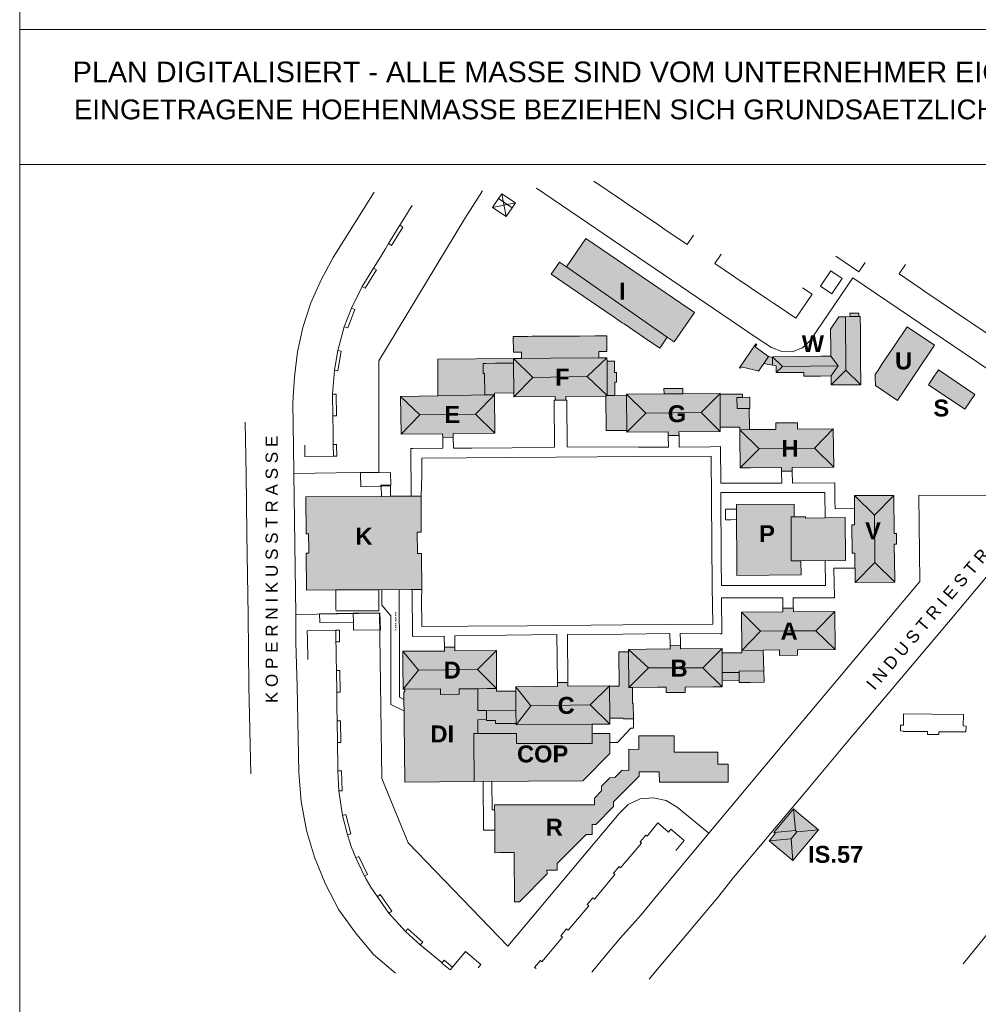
# Model space of a CAD drawing. Header units: metres. Extents: x -15 to 143, y -45 to 47.
# Tile 3 of 41: x 6 to 16, y 25 to 35. Entities that reach past the tile are written whole.
import ezdxf

# ---------------------------------------------------------------- set-up
doc = ezdxf.new("R2010")
doc.units = ezdxf.units.M
doc.header["$LTSCALE"] = 0.0125
doc.layers.add('LP_Ü_PLAN', color=7, linetype='Continuous', lineweight=0)
doc.layers.add('X_YYY_STF__8', color=7, linetype='Continuous')
doc.styles.add('Arial', font='arial.ttf')
doc.styles.add('Gegebene Punkte ohne FL', font='arialbd.ttf')
doc.styles.add('HausBez', font='arialbd.ttf')

# ---------------------------------------------------------------- blocks, each defined once
blk = doc.blocks.new('S125')
at = {"lineweight": -2}
blk.add_hatch(color=0, dxfattribs=at).paths.add_polyline_path([(0, 0.075, -1), (0, -0.075, -1)], flags=0)
at = {"color": 0, "lineweight": -2}
blk.add_lwpolyline([(0, 0.075, -1), (0, -0.075, -1)], format="xyb", close=True, dxfattribs=at)
blk = doc.blocks.new('LP_Ü_PLAN')
at = {"layer": 'LP_Ü_PLAN', "lineweight": 0}
h = blk.add_hatch(color=9, dxfattribs=at)
h.dxf.hatch_style = 1
h.paths.add_polyline_path([(6.228, 7.763), (6.031, 7.473), (7.063, 6.754), (7.134, 6.705), (7.34, 7.007), (7.287, 7.043)])
h.paths.add_polyline_path([(6.031, 7.473), (5.959, 7.522), (5.875, 7.398, -0.856195), (5.875, 7.398, -0.507988), (5.875, 7.398), (6.479, 6.986), (6.496, 6.975), (6.603, 6.902), (6.622, 6.89), (6.677, 6.852), (6.821, 6.754), (6.986, 6.643, -2.414214), (6.986, 6.643), (7.063, 6.754)])
h = blk.add_hatch(color=9, dxfattribs=at)
h.dxf.hatch_style = 1
h.paths.add_polyline_path([(8.1, 6.558), (7.962, 6.654), (7.98, 6.68), (7.97, 6.687), (7.801, 6.442), (7.81, 6.436), (7.82, 6.45), (7.99, 6.409), (7.995, 6.408), (8.051, 6.486)])
h.paths.add_polyline_path([(8.141, 6.546), (8.1, 6.558), (8.051, 6.486), (8.141, 6.467)])
h.paths.add_polyline_path([(8.243, 6.454), (8.141, 6.554), (8.141, 6.546), (8.141, 6.467), (8.176, 6.46), (8.176, 6.391), (8.177, 6.391)])
h.paths.add_polyline_path([(8.736, 6.561), (8.667, 6.56), (8.642, 6.56), (8.638, 6.56), (8.141, 6.554), (8.243, 6.454), (8.811, 6.46)])
h.paths.add_polyline_path([(8.811, 6.46), (8.243, 6.454), (8.177, 6.391), (8.178, 6.391), (8.46, 6.394), (8.46, 6.354), (8.632, 6.356), (8.739, 6.357)])
h.paths.add_polyline_path([(8.891, 6.415), (8.888, 6.963), (8.819, 6.962), (8.732, 6.835), (8.733, 6.802), (8.735, 6.668), (8.736, 6.561), (8.811, 6.46), (8.739, 6.357), (8.74, 6.265)])
h.paths.add_polyline_path([(9.041, 6.458), (9.041, 6.496), (9.04, 6.609), (9.039, 6.716), (9.039, 6.78), (9.039, 6.827), (9.038, 6.965), (9.024, 6.965), (8.933, 6.964), (8.888, 6.963), (8.891, 6.415), (9.042, 6.266), (9.042, 6.35)])
h.paths.add_polyline_path([(8.891, 6.415), (8.74, 6.265), (8.822, 6.266), (8.883, 6.266), (9.042, 6.266)])
h.paths.add_polyline_path([(9.023, 6.999), (8.932, 6.999), (8.933, 6.964), (9.024, 6.965)])
h = blk.add_hatch(color=9, dxfattribs=at)
h.dxf.hatch_style = 1
h.paths.add_polyline_path([(9.693, 6.516), (9.702, 6.528), (9.798, 6.671), (9.518, 6.861), (9.399, 6.683), (9.378, 6.652), (9.26, 6.477), (9.227, 6.427), (9.19, 6.372), (9.19, 6.347), (9.192, 6.261), (9.417, 6.107), (9.436, 6.135), (9.465, 6.178), (9.472, 6.189)])
h = blk.add_hatch(color=9, dxfattribs=at)
h.dxf.hatch_style = 1
h.paths.add_polyline_path([(6.545, 6.393), (6.524, 6.393), (6.524, 6.51), (6.447, 6.51), (6.446, 6.542), (6.066, 6.54), (5.87, 6.538), (5.572, 6.535), (5.488, 6.535), (5.489, 6.526), (5.489, 6.488), (5.492, 6.184), (5.492, 6.144), (5.917, 6.147), (5.918, 6.109), (6.025, 6.11), (6.025, 6.147), (6.435, 6.15), (6.435, 6.158), (6.526, 6.159), (6.525, 6.295), (6.545, 6.295)])
h.paths.add_polyline_path([(6.446, 6.632), (6.445, 6.768), (6.34, 6.767), (6.322, 6.767), (6.165, 6.766), (6.147, 6.766), (5.789, 6.764), (5.771, 6.763), (5.699, 6.763), (5.691, 6.763), (5.682, 6.763), (5.632, 6.762), (5.604, 6.762), (5.587, 6.762), (5.515, 6.762), (5.497, 6.761), (5.487, 6.761), (5.488, 6.601), (5.572, 6.602), (5.572, 6.592), (5.573, 6.535), (5.87, 6.538), (6.066, 6.54), (6.364, 6.541), (6.363, 6.608), (6.446, 6.608)])
h.paths.add_polyline_path([(5.489, 6.488), (5.489, 6.526), (5.488, 6.535), (4.715, 6.529, -0.503364), (4.715, 6.529, -0.863147), (4.715, 6.529), (4.717, 6.155), (4.719, 6.155), (4.915, 6.158), (5.196, 6.163), (5.295, 6.164), (5.295, 6.182), (5.492, 6.184)])
h = blk.add_hatch(color=9, dxfattribs=at)
h.dxf.hatch_style = 1
h.paths.add_polyline_path([(9.837, 6.419), (9.773, 6.323), (9.735, 6.268), (10.109, 6.016), (10.211, 6.166)])
h = blk.add_hatch(color=9, dxfattribs=at)
h.dxf.hatch_style = 1
h.paths.add_polyline_path([(4.915, 6.158), (4.719, 6.155), (4.717, 6.155), (4.333, 6.148), (4.34, 5.762), (4.763, 5.765), (4.765, 5.727), (4.873, 5.731), (4.873, 5.767), (5.297, 5.772), (5.295, 6.164), (5.196, 6.163)])
h = blk.add_hatch(color=9, dxfattribs=at)
h.dxf.hatch_style = 1
h.paths.add_polyline_path([(6.438, 5.798), (6.648, 5.8), (6.646, 6.16), (6.526, 6.159), (6.435, 6.158), (6.435, 6.15)])
h = blk.add_hatch(color=9, dxfattribs=at)
h.dxf.hatch_style = 1
h.paths.add_polyline_path([(7.604, 6.171), (7.604, 6.178), (7.223, 6.175), (7.125, 6.175), (7.03, 6.174), (6.646, 6.171), (6.646, 6.16), (6.648, 5.8), (6.648, 5.781), (7.073, 5.784), (7.073, 5.748), (7.183, 5.748), (7.182, 5.785), (7.604, 5.788), (7.604, 5.832)])
h.paths.add_polyline_path([(7.223, 6.23), (7.029, 6.229), (7.03, 6.174), (7.125, 6.175), (7.223, 6.175)])
h = blk.add_hatch(color=9, dxfattribs=at)
h.dxf.hatch_style = 1
h.paths.add_polyline_path([(7.901, 6.023), (7.908, 6.023), (7.908, 6.139), (7.833, 6.138), (7.833, 6.155), (7.833, 6.172), (7.604, 6.171), (7.604, 5.832), (7.806, 5.835), (7.806, 5.806), (7.905, 5.808)])
h = blk.add_hatch(color=9, dxfattribs=at)
h.dxf.hatch_style = 1
h.paths.add_polyline_path([(8.397, 5.812), (8.397, 5.879), (8.174, 5.877), (8.175, 5.81), (8.137, 5.81), (8.115, 5.81), (8.102, 5.81), (8.08, 5.809), (7.905, 5.808), (7.806, 5.806), (7.807, 5.743), (7.808, 5.418), (7.901, 5.418), (7.916, 5.418), (8.233, 5.42), (8.233, 5.384), (8.289, 5.384), (8.342, 5.384), (8.341, 5.42), (8.766, 5.423), (8.762, 5.815)])
h = blk.add_hatch(color=9, dxfattribs=at)
h.dxf.hatch_style = 1
h.paths.add_polyline_path([(4.505, 4.76), (4.546, 4.76), (4.544, 5.128), (4.23, 5.126), (4.138, 5.125), (3.364, 5.12), (3.367, 4.742), (3.393, 4.742), (3.393, 4.726), (3.394, 4.592), (3.395, 4.543), (3.368, 4.543), (3.371, 4.166), (3.672, 4.168), (4.111, 4.17), (4.469, 4.173), (4.55, 4.173), (4.548, 4.541), (4.507, 4.541)])
h = blk.add_hatch(color=9, dxfattribs=at)
h.dxf.hatch_style = 1
h.paths.add_polyline_path([(8.883, 4.908), (8.476, 4.903), (8.476, 4.916), (8.363, 4.915), (8.361, 5.046), (7.77, 5.043), (7.776, 4.315), (8.432, 4.321), (8.43, 4.465), (8.888, 4.47)])
h = blk.add_hatch(color=9, dxfattribs=at)
h.dxf.hatch_style = 1
h.paths.add_polyline_path([(8.955, 4.545), (8.982, 4.545), (8.984, 4.245), (9.39, 4.248), (9.39, 4.28), (9.386, 4.638), (9.41, 4.638), (9.409, 4.694), (9.409, 4.746), (9.385, 4.746), (9.382, 5.136), (8.977, 5.134), (8.98, 4.835), (8.952, 4.835)])
h = blk.add_hatch(color=150, dxfattribs=at)
h.dxf.hatch_style = 1
h.paths.add_polyline_path([(8.777, 3.949), (8.353, 3.945), (8.353, 3.966), (8.352, 3.982), (8.245, 3.982), (8.246, 3.944), (7.821, 3.94), (7.825, 3.55), (8.045, 3.551), (8.21, 3.554), (8.211, 3.498), (8.396, 3.5), (8.396, 3.555), (8.781, 3.559)])
h = blk.add_hatch(color=150, dxfattribs=at)
h.dxf.hatch_style = 1
h.paths.add_polyline_path([(4.782, 3.543), (4.357, 3.542), (4.357, 3.464), (4.358, 3.329), (4.359, 3.218), (4.36, 3.153), (4.741, 3.155), (4.743, 3.1), (4.935, 3.102), (4.935, 3.157), (5.123, 3.158), (5.219, 3.159), (5.317, 3.16), (5.316, 3.337), (5.315, 3.382), (5.314, 3.549), (4.889, 3.546), (4.889, 3.583), (4.782, 3.583)])
h = blk.add_hatch(color=150, dxfattribs=at)
h.dxf.hatch_style = 1
h.paths.add_polyline_path([(6.714, 3.007), (6.708, 3.007), (6.708, 3.17), (6.67, 3.17), (6.666, 3.534), (6.606, 3.535), (6.569, 3.534), (6.571, 3.182), (6.561, 3.182), (6.498, 3.183), (6.471, 3.183), (6.474, 2.855), (6.613, 2.857), (6.614, 2.848), (6.717, 2.85)])
h = blk.add_hatch(color=150, dxfattribs=at)
h.dxf.hatch_style = 1
h.paths.add_polyline_path([(7.052, 3.174), (7.052, 3.118), (7.246, 3.12), (7.245, 3.175), (7.531, 3.177), (7.626, 3.178), (7.625, 3.243), (7.626, 3.323), (7.624, 3.524), (7.624, 3.568), (7.199, 3.564), (7.198, 3.602), (7.092, 3.601), (7.092, 3.563), (7.036, 3.564), (6.666, 3.56), (6.666, 3.534), (6.67, 3.17), (6.708, 3.17), (6.964, 3.175)])
h = blk.add_hatch(color=150, dxfattribs=at)
h.dxf.hatch_style = 1
h.paths.add_polyline_path([(7.91, 3.221), (8.053, 3.223), (8.05, 3.339), (8.045, 3.551), (7.827, 3.55), (7.827, 3.525), (7.624, 3.524), (7.626, 3.323), (7.625, 3.243), (7.799, 3.244), (7.8, 3.228), (7.8, 3.222)])
h = blk.add_hatch(color=150, dxfattribs=at)
h.dxf.hatch_style = 1
h.paths.add_polyline_path([(5.083, 2.64), (5.083, 2.698), (5.126, 2.698), (5.123, 2.84), (5.214, 2.842), (5.213, 2.935), (5.124, 2.935), (5.125, 2.974), (5.125, 3.005), (5.125, 3.018), (5.123, 3.158), (4.935, 3.157), (4.935, 3.102), (4.743, 3.1), (4.741, 3.155), (4.368, 3.153), (4.368, 3.148), (4.376, 3.148), (4.376, 3.124), (4.367, 3.124), (4.376, 2.2), (5.086, 2.207)])
h = blk.add_hatch(color=150, dxfattribs=at)
h.dxf.hatch_style = 1
h.paths.add_polyline_path([(6.471, 3.186), (6.046, 3.182), (6.046, 3.22), (5.939, 3.22), (5.94, 3.181), (5.875, 3.182), (5.514, 3.178), (5.515, 3.132), (5.515, 2.939), (5.517, 2.788), (6.293, 2.794), (6.475, 2.795), (6.474, 2.855)])
h.paths.add_polyline_path([(6.475, 2.701), (6.293, 2.7), (6.293, 2.794), (5.517, 2.788), (5.517, 2.801), (5.307, 2.801), (5.307, 2.831), (5.214, 2.831), (5.214, 2.842), (5.123, 2.84), (5.126, 2.698), (5.083, 2.698), (5.083, 2.64), (5.086, 2.207), (6.199, 2.214), (6.476, 2.495)])
h = blk.add_hatch(color=150, dxfattribs=at)
h.dxf.hatch_style = 1
h.paths.add_polyline_path([(5.315, 3.131), (5.315, 3.16), (5.219, 3.159), (5.123, 3.158), (5.125, 3.018), (5.125, 3.005), (5.125, 2.974), (5.124, 2.935), (5.213, 2.935), (5.214, 2.842), (5.214, 2.831), (5.307, 2.831), (5.307, 2.801), (5.517, 2.801), (5.515, 2.939), (5.515, 3.132)])
h = blk.add_hatch(color=9, dxfattribs=at)
h.dxf.hatch_style = 1
h.paths.add_polyline_path([(6.32, 2.038), (6.32, 1.969), (5.51, 1.97), (5.492, 1.97), (5.412, 1.971), (5.296, 1.971), (5.296, 1.917), (5.297, 1.883), (5.297, 1.712), (5.299, 1.48), (5.349, 1.481), (5.496, 1.481), (5.499, 0.977), (5.551, 0.977), (5.833, 1.262), (5.832, 1.301), (5.935, 1.301), (5.935, 1.369), (6.232, 1.665), (6.296, 1.666), (6.293, 1.77), (6.332, 1.77), (6.513, 1.954), (6.513, 1.999), (6.776, 2.262), (6.776, 2.308), (6.981, 2.308), (6.982, 2.202), (7.685, 2.201), (7.685, 2.385), (7.582, 2.386), (7.582, 2.507), (7.132, 2.509), (7.132, 2.676), (6.773, 2.676), (6.773, 2.536), (6.67, 2.538), (6.669, 2.322), (6.603, 2.324), (6.527, 2.248), (6.476, 2.247), (6.391, 2.16), (6.391, 2.112)])
h = blk.add_hatch(color=9, dxfattribs=at)
h.dxf.hatch_style = 1
h.paths.add_polyline_path([(8.106, 1.601), (8.347, 1.399), (8.609, 1.714), (8.412, 1.879), (8.356, 1.927), (8.155, 1.688), (8.168, 1.676), (8.157, 1.663)])
at = {"layer": 'LP_Ü_PLAN', "color": 253, "lineweight": 0}
for p, q in [((5.725, 8.28), (7.972, 6.751)), ((3.644, 7.569), (4.064, 8.237)), ((4.991, 7.967), (5.171, 8.251)), ((5.275, 8.08), (5.336, 8.172)), ((5.336, 8.172), (5.369, 8.222)), ((5.336, 8.172), (5.476, 8.079)), ((5.369, 8.222), (5.416, 7.987)), ((5.509, 8.128), (5.369, 8.222)), ((5.275, 8.08), (5.509, 8.128)), ((5.275, 8.08), (5.416, 7.987)), ((5.416, 7.987), (5.476, 8.079)), ((5.476, 8.079), (5.509, 8.128)), ((4.111, 6.511), (4.991, 7.967)), ((3.523, 7.34), (3.644, 7.569)), ((7.063, 6.754), (6.031, 7.473)), ((8.529, 6.725), (8.96, 7.362)), ((8.96, 7.362), (11.061, 5.94)), ((3.417, 7.104), (3.523, 7.34)), ((3.335, 6.854), (3.417, 7.104)), ((8.888, 6.963), (8.891, 6.415)), ((3.278, 6.604), (3.335, 6.854)), ((7.972, 6.751), (8.128, 6.648)), ((8.128, 6.648), (8.235, 6.608)), ((8.447, 6.644), (8.529, 6.725)), ((3.249, 6.348), (3.278, 6.604)), ((8.051, 6.486), (8.1, 6.558)), ((8.243, 6.454), (8.141, 6.554)), ((8.235, 6.608), (8.342, 6.605)), ((8.342, 6.605), (8.447, 6.644)), ((8.811, 6.46), (8.736, 6.561)), ((4.111, 5.604), (4.111, 6.511)), ((5.193, 6.486), (5.179, 6.486)), ((5.179, 6.486), (5.18, 6.382)), ((5.207, 6.486), (5.193, 6.486)), ((5.304, 6.487), (5.207, 6.486)), ((5.489, 6.488), (5.304, 6.487)), ((5.686, 6.341), (5.488, 6.535)), ((6.245, 6.351), (6.446, 6.542)), ((8.141, 6.546), (8.141, 6.467)), ((8.177, 6.391), (8.243, 6.454)), ((8.243, 6.454), (8.811, 6.46)), ((8.739, 6.357), (8.811, 6.46)), ((3.233, 6.085), (3.249, 6.348)), ((5.18, 6.382), (5.194, 6.383)), ((5.196, 6.163), (5.194, 6.383)), ((5.686, 6.341), (6.245, 6.351)), ((6.245, 6.351), (6.447, 6.159)), ((8.891, 6.415), (8.74, 6.265)), ((8.891, 6.415), (9.042, 6.266)), ((5.492, 6.144), (5.686, 6.341)), ((4.53, 5.959), (4.333, 6.148)), ((4.719, 6.155), (4.717, 6.155)), ((5.1, 5.968), (5.295, 6.164)), ((6.842, 5.978), (6.646, 6.171)), ((7.41, 5.982), (7.604, 6.178)), ((3.236, 5.848), (3.233, 6.085)), ((5.91, 5.63), (5.906, 6.109)), ((6.036, 6.111), (6.04, 5.631)), ((7.833, 6.138), (7.775, 6.137)), ((7.775, 6.137), (7.777, 6.023)), ((4.34, 5.762), (4.53, 5.959)), ((4.53, 5.959), (4.813, 5.963)), ((4.813, 5.963), (5.1, 5.968)), ((5.1, 5.968), (5.297, 5.772)), ((6.648, 5.781), (6.842, 5.978)), ((6.842, 5.978), (7.126, 5.98)), ((7.126, 5.98), (7.41, 5.982)), ((7.41, 5.982), (7.604, 5.788)), ((7.777, 6.023), (7.901, 6.023)), ((2.755, 5.35), (2.744, 5.885)), ((3.24, 5.638), (3.236, 5.848)), ((7.073, 5.748), (7.074, 5.628)), ((7.184, 5.629), (7.183, 5.748)), ((8.003, 5.613), (7.806, 5.806)), ((8.57, 5.617), (8.762, 5.815)), ((4.765, 5.727), (4.766, 5.617)), ((4.873, 5.731), (4.874, 5.617)), ((3.242, 5.359), (3.24, 5.638)), ((4.112, 5.372), (4.111, 5.604)), ((4.44, 5.616), (4.459, 5.616)), ((4.44, 5.616), (4.444, 5.127)), ((4.459, 5.616), (4.766, 5.617)), ((4.874, 5.617), (5.064, 5.618)), ((5.064, 5.618), (5.476, 5.622)), ((5.476, 5.622), (5.91, 5.63)), ((6.04, 5.631), (6.769, 5.628)), ((6.769, 5.628), (7.074, 5.628)), ((7.184, 5.629), (7.505, 5.633)), ((7.608, 5.634), (7.505, 5.633)), ((7.608, 5.634), (7.611, 5.261)), ((7.808, 5.418), (8.003, 5.613)), ((8.003, 5.613), (8.57, 5.617)), ((8.57, 5.617), (8.766, 5.423)), ((4.55, 5.515), (5.924, 5.525)), ((4.55, 5.515), (4.551, 5.34)), ((6.769, 5.533), (5.924, 5.525)), ((7.511, 5.538), (6.769, 5.533)), ((7.511, 5.538), (7.524, 4.202)), ((2.76, 4.754), (2.755, 5.35)), ((3.242, 5.359), (4.112, 5.372)), ((3.264, 3.918), (3.242, 5.359)), ((4.551, 5.34), (4.544, 5.128)), ((8.234, 5.259), (8.233, 5.384)), ((8.342, 5.384), (8.343, 5.259)), ((8.234, 5.259), (7.611, 5.261)), ((8.778, 5.263), (8.343, 5.259)), ((8.778, 5.263), (8.779, 5.079)), ((8.676, 5.165), (7.611, 5.164)), ((7.611, 5.164), (7.616, 4.463)), ((8.676, 5.165), (8.677, 4.906)), ((10.387, 5.137), (9.637, 5.134)), ((8.78, 4.999), (8.779, 5.079)), ((9.182, 4.932), (8.977, 5.134)), ((9.182, 4.932), (9.382, 5.136)), ((9.637, 5.134), (9.646, 4.254)), ((7.658, 4.94), (7.659, 4.993)), ((7.658, 4.887), (7.658, 4.94)), ((7.659, 4.993), (7.684, 4.993)), ((7.684, 4.993), (7.704, 4.993)), ((7.704, 4.993), (7.714, 4.994)), ((7.714, 4.994), (7.77, 4.994)), ((8.78, 4.999), (8.978, 5.003)), ((7.658, 4.887), (7.715, 4.887)), ((7.715, 4.887), (7.771, 4.888)), ((8.329, 4.465), (8.329, 4.915)), ((8.329, 4.915), (8.363, 4.915)), ((9.186, 4.448), (9.182, 4.932)), ((2.766, 4.53), (2.76, 4.754)), ((2.774, 3.905), (2.766, 4.53)), ((7.618, 4.213), (7.616, 4.463)), ((8.43, 4.465), (8.329, 4.465)), ((8.683, 4.213), (8.678, 4.468)), ((8.984, 4.245), (9.186, 4.448)), ((9.186, 4.448), (9.39, 4.248)), ((8.983, 4.392), (8.768, 4.391)), ((8.773, 4.088), (8.768, 4.391)), ((9.939, 3.84), (10.417, 4.409)), ((9.646, 4.254), (8.454, 2.833)), ((4.142, 4.014), (4.141, 4.171)), ((4.322, 3.452), (4.32, 4.172)), ((4.457, 3.693), (4.454, 4.172)), ((4.549, 4.079), (4.55, 4.173)), ((7.528, 3.818), (7.524, 4.202)), ((8.683, 4.213), (7.618, 4.213)), ((4.552, 3.794), (4.549, 4.079)), ((7.621, 3.72), (7.618, 4.088)), ((8.244, 4.088), (7.618, 4.088)), ((8.245, 3.982), (8.244, 4.088)), ((8.352, 3.992), (8.351, 4.088)), ((8.772, 4.088), (8.351, 4.088)), ((8.772, 4.088), (8.773, 4.088)), ((4.119, 3.93), (3.264, 3.918)), ((4.123, 3.699), (4.119, 3.93)), ((4.142, 4.014), (4.234, 3.904)), ((7.821, 3.94), (8.016, 3.747)), ((8.352, 3.992), (8.352, 3.984)), ((8.583, 3.751), (8.777, 3.949)), ((2.783, 3.183), (2.774, 3.905)), ((3.264, 3.918), (3.263, 3.632)), ((4.234, 3.904), (4.236, 2.996)), ((9.331, 3.115), (9.939, 3.84)), ((4.552, 3.794), (5.022, 3.798)), ((5.628, 3.802), (5.022, 3.798)), ((5.628, 3.802), (6.609, 3.81)), ((6.609, 3.81), (7.093, 3.814)), ((7.093, 3.814), (7.528, 3.818)), ((8.016, 3.747), (7.825, 3.55)), ((8.016, 3.747), (8.302, 3.749)), ((8.302, 3.749), (8.583, 3.751)), ((8.583, 3.751), (8.781, 3.559)), ((3.275, 3.18), (3.263, 3.632)), ((4.144, 2.239), (4.123, 3.699)), ((4.779, 3.696), (4.457, 3.693)), ((4.782, 3.583), (4.779, 3.696)), ((5.933, 3.711), (4.888, 3.697)), ((4.888, 3.697), (4.889, 3.583)), ((5.939, 3.22), (5.933, 3.711)), ((6.609, 3.716), (6.043, 3.712)), ((6.043, 3.712), (6.046, 3.22)), ((7.09, 3.721), (6.609, 3.716)), ((7.091, 3.602), (7.09, 3.721)), ((7.196, 3.721), (7.197, 3.643)), ((7.605, 3.72), (7.196, 3.721)), ((7.197, 3.643), (7.197, 3.603)), ((7.605, 3.72), (7.621, 3.72)), ((4.516, 3.346), (4.357, 3.542)), ((5.121, 3.353), (5.314, 3.549)), ((6.872, 3.37), (6.666, 3.56)), ((7.428, 3.371), (7.624, 3.568)), ((4.322, 3.452), (4.322, 3.07)), ((4.36, 3.153), (4.516, 3.346)), ((4.516, 3.346), (5.121, 3.353)), ((5.317, 3.16), (5.121, 3.353)), ((6.872, 3.37), (6.67, 3.17)), ((6.872, 3.37), (7.428, 3.371)), ((7.428, 3.371), (7.626, 3.178)), ((7.8, 3.338), (8.05, 3.339)), ((7.8, 3.323), (7.8, 3.338)), ((7.626, 3.323), (7.8, 3.323)), ((7.8, 3.323), (7.799, 3.244)), ((2.801, 2.288), (2.783, 3.183)), ((3.294, 2.3), (3.275, 3.18)), ((5.667, 2.984), (5.514, 3.178)), ((6.274, 2.991), (6.471, 3.186)), ((4.368, 3.047), (4.322, 3.07)), ((8.929, 2.64), (9.331, 3.115)), ((4.369, 2.931), (4.236, 2.996)), ((5.213, 2.935), (5.515, 2.939)), ((5.517, 2.788), (5.667, 2.984)), ((5.667, 2.984), (6.274, 2.991)), ((6.274, 2.991), (6.475, 2.795)), ((6.718, 2.755), (6.717, 2.848)), ((8.454, 2.833), (8.253, 2.594)), ((6.69, 2.754), (6.555, 2.609)), ((6.69, 2.754), (6.718, 2.755)), ((5.52, 2.698), (5.126, 2.698)), ((5.52, 2.597), (5.52, 2.698)), ((6.293, 2.7), (6.293, 2.597)), ((8.45, 2.069), (8.929, 2.64)), ((6.293, 2.597), (5.52, 2.597)), ((6.555, 2.609), (6.474, 2.607)), ((8.253, 2.594), (7.487, 1.68)), ((3.318, 2.003), (3.294, 2.3)), ((4.412, 1.58), (4.144, 2.239)), ((5.179, 2.208), (5.182, 1.711)), ((5.269, 2.208), (5.271, 1.917)), ((6.785, 2.03), (6.664, 1.974)), ((6.917, 2.041), (6.785, 2.03)), ((7.051, 2.013), (6.917, 2.041)), ((7.741, 1.225), (8.45, 2.069)), ((3.37, 1.707), (3.318, 2.003)), ((5.271, 1.917), (5.296, 1.917)), ((5.296, 1.971), (5.296, 1.971)), ((6.664, 1.974), (6.57, 1.88)), ((7.164, 1.947), (7.051, 2.013)), ((7.487, 1.68), (7.164, 1.947)), ((8.356, 1.927), (8.375, 1.708)), ((6.57, 1.88), (5.431, 0.522)), ((8.611, 1.713), (8.389, 1.693)), ((3.452, 1.433), (3.37, 1.707)), ((5.297, 1.712), (5.182, 1.711)), ((5.297, 1.712), (5.297, 1.712)), ((7.487, 1.68), (6.951, 1.033)), ((8.106, 1.601), (8.329, 1.621)), ((8.155, 1.688), (8.375, 1.708)), ((8.329, 1.621), (8.389, 1.693)), ((8.347, 1.398), (8.329, 1.621)), ((8.375, 1.708), (8.389, 1.693)), ((5.431, 0.522), (4.412, 1.58)), ((3.567, 1.159), (3.452, 1.433)), ((7.576, 1.019), (7.741, 1.225)), ((3.704, 0.896), (3.567, 1.159)), ((6.951, 1.033), (6.795, 0.843)), ((6.96, 0.284), (7.576, 1.019)), ((10.092, 0.344), (10.626, 1.005)), ((3.874, 0.659), (3.704, 0.896)), ((6.795, 0.843), (6.584, 0.608)), ((4.058, 0.44), (3.874, 0.659)), ((6.584, 0.608), (6.421, 0.414)), ((4.282, 0.247), (4.058, 0.44)), ((6.421, 0.414), (6.29, 0.258)), ((6.96, 0.284), (6.879, 0.187))]:
    blk.add_line(p, q, dxfattribs=at)
at = {"layer": 'LP_Ü_PLAN', "color": 250, "lineweight": 0}
for p, q in [((6.593, 8.159), (6.312, 8.35)), ((4.426, 8.06), (4.401, 8.018)), ((4.452, 8.101), (4.426, 8.06)), ((6.654, 8.118), (6.593, 8.159)), ((6.976, 7.899), (6.654, 8.118)), ((4.401, 8.018), (4.327, 7.899)), ((4.212, 7.712), (4.327, 7.899)), ((4.242, 7.693), (4.357, 7.881)), ((4.327, 7.899), (4.357, 7.881)), ((7.037, 7.857), (6.976, 7.899)), ((6.031, 7.473), (6.228, 7.763)), ((6.228, 7.763), (7.287, 7.043)), ((7.266, 7.701), (7.037, 7.857)), ((7.331, 7.797), (7.266, 7.701)), ((4.179, 7.659), (4.155, 7.62)), ((4.212, 7.712), (4.179, 7.659)), ((4.242, 7.693), (4.212, 7.712)), ((4.131, 7.581), (4.057, 7.46)), ((4.155, 7.62), (4.131, 7.581)), ((7.615, 7.603), (7.55, 7.507)), ((9.023, 7.423), (8.786, 7.583)), ((3.941, 7.273), (4.057, 7.46)), ((4.087, 7.442), (4.057, 7.46)), ((5.875, 7.398), (5.959, 7.522)), ((5.959, 7.522), (6.031, 7.473)), ((7.741, 7.378), (7.55, 7.507)), ((9.088, 7.519), (9.023, 7.423)), ((9.499, 7.497), (9.435, 7.402)), ((3.972, 7.254), (4.087, 7.442)), ((6.479, 6.986), (5.875, 7.398)), ((7.779, 7.352), (7.741, 7.378)), ((8.63, 7.277), (8.736, 7.432)), ((8.852, 7.353), (8.736, 7.432)), ((9.66, 7.249), (9.435, 7.402)), ((3.831, 7.052), (3.941, 7.273)), ((3.972, 7.254), (3.941, 7.273)), ((7.847, 7.307), (7.779, 7.352)), ((7.872, 7.29), (7.847, 7.307)), ((7.921, 7.257), (7.872, 7.29)), ((8.006, 7.199), (7.921, 7.257)), ((8.544, 7.193), (8.448, 7.258)), ((8.63, 7.277), (8.747, 7.198)), ((8.852, 7.353), (8.747, 7.198)), ((8.055, 7.166), (8.006, 7.199)), ((8.079, 7.15), (8.055, 7.166)), ((8.544, 7.193), (8.378, 6.948)), ((9.699, 7.222), (9.66, 7.249)), ((10.14, 6.923), (9.699, 7.222)), ((3.831, 7.052), (3.758, 6.861)), ((3.865, 7.038), (3.831, 7.052)), ((8.149, 7.102), (8.079, 7.15)), ((8.188, 7.077), (8.149, 7.102)), ((8.378, 6.948), (8.188, 7.077)), ((3.793, 6.849), (3.865, 7.038)), ((6.496, 6.975), (6.479, 6.986)), ((6.603, 6.902), (6.496, 6.975)), ((7.34, 7.007), (7.134, 6.705)), ((7.287, 7.043), (7.34, 7.007)), ((8.819, 6.962), (8.732, 6.835)), ((8.888, 6.963), (8.819, 6.962)), ((8.933, 6.964), (8.888, 6.963)), ((8.932, 6.999), (9.023, 6.999)), ((8.932, 6.999), (8.933, 6.964)), ((9.024, 6.965), (8.933, 6.964)), ((9.023, 6.999), (9.024, 6.965)), ((9.038, 6.965), (9.024, 6.965)), ((9.038, 6.965), (9.039, 6.827)), ((3.692, 6.617), (3.758, 6.861)), ((3.793, 6.849), (3.758, 6.861)), ((6.622, 6.89), (6.603, 6.902)), ((6.677, 6.852), (6.622, 6.89)), ((6.821, 6.754), (6.677, 6.852)), ((9.399, 6.683), (9.518, 6.861)), ((9.518, 6.861), (9.798, 6.671)), ((10.178, 6.898), (10.14, 6.923)), ((10.618, 6.6), (10.178, 6.898)), ((5.487, 6.761), (5.488, 6.601)), ((5.497, 6.761), (5.487, 6.761)), ((5.515, 6.762), (5.497, 6.761)), ((5.587, 6.762), (5.515, 6.762)), ((5.604, 6.762), (5.587, 6.762)), ((5.632, 6.762), (5.604, 6.762)), ((5.682, 6.763), (5.632, 6.762)), ((5.691, 6.763), (5.682, 6.763)), ((5.699, 6.763), (5.691, 6.763)), ((5.771, 6.763), (5.699, 6.763)), ((5.789, 6.764), (5.771, 6.763)), ((6.147, 6.766), (5.789, 6.764)), ((6.165, 6.766), (6.147, 6.766)), ((6.322, 6.767), (6.165, 6.766)), ((6.34, 6.767), (6.322, 6.767)), ((6.445, 6.768), (6.34, 6.767)), ((6.446, 6.632), (6.445, 6.768)), ((6.986, 6.642), (6.821, 6.754)), ((7.063, 6.754), (6.986, 6.642)), ((7.134, 6.705), (7.063, 6.754)), ((8.733, 6.802), (8.732, 6.835)), ((8.735, 6.668), (8.733, 6.802)), ((9.039, 6.827), (9.039, 6.78)), ((9.039, 6.78), (9.039, 6.716)), ((7.801, 6.442), (7.97, 6.687)), ((7.98, 6.68), (7.962, 6.654)), ((8.1, 6.558), (7.962, 6.654)), ((7.97, 6.687), (7.98, 6.68)), ((8.736, 6.561), (8.735, 6.668)), ((9.039, 6.716), (9.04, 6.609)), ((9.26, 6.477), (9.378, 6.652)), ((9.378, 6.652), (9.399, 6.683)), ((9.798, 6.671), (9.702, 6.528)), ((3.692, 6.617), (3.657, 6.416)), ((3.727, 6.611), (3.692, 6.617)), ((3.692, 6.411), (3.727, 6.611)), ((5.488, 6.601), (5.572, 6.602)), ((5.572, 6.592), (5.572, 6.602)), ((5.573, 6.535), (5.572, 6.592)), ((6.363, 6.608), (6.446, 6.608)), ((6.363, 6.608), (6.364, 6.543)), ((6.446, 6.608), (6.446, 6.632)), ((8.1, 6.558), (8.141, 6.546)), ((8.638, 6.56), (8.141, 6.554)), ((8.141, 6.546), (8.141, 6.554)), ((8.642, 6.56), (8.638, 6.56)), ((8.667, 6.56), (8.642, 6.56)), ((8.736, 6.561), (8.667, 6.56)), ((9.04, 6.609), (9.041, 6.496)), ((4.715, 6.529), (5.488, 6.535)), ((4.715, 6.529), (4.717, 6.155)), ((5.488, 6.535), (5.572, 6.535)), ((5.489, 6.526), (5.488, 6.535)), ((5.489, 6.526), (5.489, 6.488)), ((5.489, 6.488), (5.492, 6.184)), ((5.572, 6.535), (5.87, 6.538)), ((5.87, 6.538), (6.364, 6.542)), ((6.364, 6.542), (6.446, 6.542)), ((6.446, 6.542), (6.447, 6.51)), ((6.524, 6.51), (6.447, 6.51)), ((6.447, 6.51), (6.447, 6.158)), ((6.524, 6.393), (6.524, 6.51)), ((7.81, 6.436), (7.82, 6.45)), ((7.82, 6.45), (7.99, 6.409)), ((7.995, 6.408), (8.051, 6.486)), ((8.051, 6.486), (8.141, 6.467)), ((8.141, 6.467), (8.176, 6.46)), ((8.176, 6.391), (8.176, 6.46)), ((9.041, 6.496), (9.041, 6.458)), ((9.041, 6.458), (9.042, 6.35)), ((9.227, 6.427), (9.26, 6.477)), ((9.693, 6.516), (9.472, 6.189)), ((9.702, 6.528), (9.693, 6.516)), ((3.639, 6.17), (3.657, 6.416)), ((3.692, 6.411), (3.657, 6.416)), ((6.545, 6.393), (6.524, 6.393)), ((6.545, 6.393), (6.545, 6.295)), ((7.801, 6.442), (7.81, 6.436)), ((7.99, 6.409), (7.995, 6.408)), ((8.178, 6.391), (8.46, 6.394)), ((8.46, 6.394), (8.46, 6.354)), ((8.46, 6.354), (8.632, 6.356)), ((8.632, 6.356), (8.739, 6.357)), ((8.74, 6.265), (8.739, 6.357)), ((9.042, 6.35), (9.042, 6.266)), ((9.19, 6.372), (9.227, 6.427)), ((9.19, 6.347), (9.19, 6.372)), ((9.192, 6.261), (9.19, 6.347)), ((9.773, 6.323), (9.837, 6.419)), ((9.837, 6.419), (10.211, 6.166)), ((6.526, 6.159), (6.525, 6.295)), ((6.545, 6.295), (6.525, 6.295)), ((8.74, 6.265), (8.822, 6.266)), ((8.822, 6.266), (8.883, 6.266)), ((8.883, 6.266), (9.042, 6.266)), ((9.417, 6.107), (9.192, 6.261)), ((9.735, 6.268), (9.773, 6.323)), ((10.109, 6.016), (9.735, 6.268)), ((3.639, 6.17), (3.641, 5.95)), ((3.675, 6.17), (3.639, 6.17)), ((3.677, 5.951), (3.675, 6.17)), ((4.717, 6.155), (4.333, 6.148)), ((4.333, 6.148), (4.34, 5.762)), ((4.915, 6.158), (4.719, 6.155)), ((5.196, 6.163), (4.915, 6.158)), ((5.295, 6.164), (5.196, 6.163)), ((5.295, 6.182), (5.492, 6.184)), ((5.295, 6.182), (5.297, 5.772)), ((5.492, 6.184), (5.492, 6.144)), ((5.917, 6.147), (5.492, 6.144)), ((5.918, 6.109), (5.917, 6.147)), ((6.435, 6.15), (6.025, 6.147)), ((6.025, 6.11), (6.025, 6.147)), ((6.526, 6.159), (6.435, 6.158)), ((6.435, 6.158), (6.435, 6.15)), ((6.435, 6.15), (6.438, 5.798)), ((6.646, 6.16), (6.526, 6.159)), ((7.03, 6.174), (6.646, 6.171)), ((6.646, 6.171), (6.646, 6.16)), ((6.648, 5.8), (6.646, 6.16)), ((7.029, 6.229), (7.223, 6.23)), ((7.029, 6.229), (7.03, 6.174)), ((7.125, 6.175), (7.03, 6.174)), ((7.223, 6.175), (7.125, 6.175)), ((7.223, 6.23), (7.223, 6.175)), ((7.604, 6.178), (7.223, 6.175)), ((7.604, 6.171), (7.604, 6.178)), ((7.604, 6.171), (7.833, 6.172)), ((7.604, 5.832), (7.604, 6.171)), ((7.833, 6.172), (7.833, 6.155)), ((7.833, 6.155), (7.833, 6.138)), ((9.465, 6.178), (9.436, 6.135)), ((9.472, 6.189), (9.465, 6.178)), ((10.211, 6.166), (10.109, 6.016)), ((5.906, 6.109), (5.918, 6.109)), ((6.025, 6.11), (5.918, 6.109)), ((6.025, 6.11), (6.036, 6.111)), ((7.908, 6.139), (7.833, 6.138)), ((7.908, 6.023), (7.908, 6.139)), ((9.436, 6.135), (9.417, 6.107)), ((3.677, 5.951), (3.641, 5.95)), ((3.642, 5.891), (3.641, 5.95)), ((7.901, 6.023), (7.908, 6.023)), ((7.905, 5.808), (7.901, 6.023)), ((3.642, 5.891), (3.643, 5.844)), ((3.643, 5.844), (3.644, 5.797)), ((8.174, 5.877), (8.397, 5.879)), ((8.174, 5.877), (8.175, 5.81)), ((8.397, 5.812), (8.397, 5.879)), ((3.645, 5.656), (3.644, 5.797)), ((4.34, 5.762), (4.763, 5.765)), ((4.763, 5.765), (4.765, 5.727)), ((5.297, 5.772), (4.873, 5.767)), ((4.873, 5.767), (4.873, 5.731)), ((6.438, 5.798), (6.648, 5.8)), ((6.648, 5.781), (6.648, 5.8)), ((7.073, 5.784), (6.648, 5.781)), ((7.073, 5.748), (7.073, 5.784)), ((7.183, 5.748), (7.073, 5.748)), ((7.604, 5.788), (7.182, 5.785)), ((7.183, 5.748), (7.182, 5.785)), ((7.604, 5.832), (7.806, 5.835)), ((7.604, 5.788), (7.604, 5.832)), ((7.806, 5.835), (7.806, 5.806)), ((7.806, 5.806), (7.905, 5.808)), ((7.806, 5.806), (7.807, 5.743)), ((7.807, 5.743), (7.808, 5.418)), ((8.08, 5.809), (7.905, 5.808)), ((8.102, 5.81), (8.08, 5.809)), ((8.115, 5.81), (8.102, 5.81)), ((8.137, 5.81), (8.115, 5.81)), ((8.137, 5.81), (8.175, 5.81)), ((8.762, 5.815), (8.397, 5.812)), ((8.766, 5.423), (8.762, 5.815)), ((3.355, 5.533), (3.353, 5.648)), ((3.645, 5.656), (3.68, 5.657)), ((3.645, 5.656), (3.647, 5.538)), ((3.683, 5.538), (3.68, 5.657)), ((4.873, 5.731), (4.765, 5.727)), ((3.647, 5.538), (3.355, 5.533)), ((3.647, 5.538), (3.683, 5.538)), ((4.232, 5.37), (3.923, 5.367)), ((3.923, 5.367), (3.923, 5.348)), ((3.923, 5.348), (3.927, 5.223)), ((4.234, 5.239), (4.232, 5.37)), ((4.234, 5.239), (4.232, 5.37)), ((7.808, 5.418), (7.901, 5.418)), ((7.901, 5.418), (7.916, 5.418)), ((7.916, 5.418), (8.233, 5.42)), ((8.233, 5.384), (8.233, 5.42)), ((8.289, 5.384), (8.233, 5.384)), ((8.342, 5.384), (8.289, 5.384)), ((8.341, 5.42), (8.766, 5.423)), ((8.342, 5.384), (8.341, 5.42)), ((4.133, 5.239), (4.234, 5.239)), ((4.133, 5.226), (4.133, 5.239)), ((3.927, 5.223), (4.133, 5.226)), ((4.137, 5.233), (4.23, 5.234)), ((4.138, 5.125), (4.137, 5.233)), ((4.23, 5.234), (4.23, 5.126)), ((3.364, 5.12), (4.138, 5.125)), ((3.364, 5.12), (3.367, 4.742)), ((4.138, 5.125), (4.23, 5.126)), ((4.23, 5.126), (4.544, 5.128)), ((4.544, 5.128), (4.546, 4.76)), ((7.77, 5.043), (8.361, 5.046)), ((7.77, 5.043), (7.776, 4.315)), ((8.361, 5.046), (8.363, 4.915)), ((9.382, 5.136), (8.977, 5.134)), ((8.977, 5.134), (8.98, 4.835)), ((9.382, 5.136), (9.385, 4.746)), ((8.363, 4.915), (8.476, 4.916)), ((8.476, 4.916), (8.476, 4.903)), ((8.883, 4.908), (8.476, 4.903)), ((8.883, 4.908), (8.888, 4.47)), ((3.367, 4.742), (3.393, 4.742)), ((3.393, 4.742), (3.393, 4.726)), ((4.505, 4.76), (4.507, 4.541)), ((4.546, 4.76), (4.505, 4.76)), ((8.955, 4.545), (8.952, 4.835)), ((8.952, 4.835), (8.98, 4.835)), ((9.409, 4.746), (9.385, 4.746)), ((9.409, 4.694), (9.409, 4.746)), ((3.393, 4.726), (3.394, 4.592)), ((9.41, 4.638), (9.386, 4.638)), ((9.386, 4.638), (9.39, 4.28)), ((9.41, 4.638), (9.409, 4.694)), ((3.395, 4.543), (3.368, 4.543)), ((3.368, 4.543), (3.371, 4.166)), ((3.394, 4.592), (3.395, 4.543)), ((4.507, 4.541), (4.548, 4.541)), ((4.548, 4.541), (4.55, 4.173)), ((8.982, 4.545), (8.955, 4.545)), ((8.984, 4.245), (8.982, 4.545)), ((8.43, 4.465), (8.888, 4.47)), ((8.432, 4.321), (8.43, 4.465)), ((7.776, 4.315), (8.432, 4.321)), ((9.39, 4.248), (8.984, 4.245)), ((9.39, 4.28), (9.39, 4.248)), ((3.672, 4.168), (3.371, 4.166)), ((4.111, 4.17), (3.672, 4.168)), ((3.672, 4.115), (3.672, 4.168)), ((4.469, 4.173), (4.111, 4.17)), ((4.112, 4.122), (4.111, 4.17)), ((4.434, 4.172), (4.454, 4.172)), ((4.454, 4.172), (4.469, 4.172)), ((4.55, 4.173), (4.469, 4.173)), ((3.673, 3.966), (3.672, 4.115)), ((4.113, 3.953), (4.112, 4.122)), ((3.506, 3.923), (3.849, 3.929)), ((4.113, 3.953), (3.673, 3.954)), ((4.122, 3.933), (3.849, 3.929)), ((3.851, 3.839), (3.849, 3.929)), ((4.128, 3.761), (4.122, 3.933)), ((8.246, 3.944), (7.821, 3.94)), ((7.821, 3.94), (7.825, 3.55)), ((8.245, 3.982), (8.352, 3.982)), ((8.246, 3.944), (8.245, 3.982)), ((8.352, 3.982), (8.353, 3.966)), ((8.353, 3.966), (8.353, 3.945)), ((8.777, 3.949), (8.353, 3.945)), ((8.777, 3.949), (8.781, 3.559)), ((3.508, 3.834), (3.506, 3.923)), ((3.851, 3.839), (3.508, 3.834)), ((3.852, 3.757), (3.851, 3.839)), ((3.379, 3.751), (3.672, 3.756)), ((3.381, 3.663), (3.379, 3.751)), ((3.672, 3.755), (3.672, 3.756)), ((3.672, 3.756), (3.678, 3.756)), ((3.673, 3.638), (3.672, 3.755)), ((3.678, 3.756), (3.708, 3.756)), ((3.708, 3.756), (3.709, 3.638)), ((4.128, 3.761), (3.852, 3.757)), ((3.381, 3.663), (3.384, 3.458)), ((3.674, 3.578), (3.673, 3.638)), ((3.709, 3.638), (3.673, 3.638)), ((3.675, 3.53), (3.674, 3.578)), ((3.676, 3.482), (3.675, 3.53)), ((4.357, 3.542), (4.357, 3.464)), ((4.782, 3.543), (4.358, 3.542)), ((4.889, 3.583), (4.782, 3.583)), ((4.782, 3.583), (4.782, 3.543)), ((4.889, 3.546), (4.889, 3.583)), ((5.314, 3.549), (4.889, 3.546)), ((5.314, 3.549), (5.315, 3.382)), ((6.606, 3.535), (6.569, 3.534)), ((6.569, 3.534), (6.571, 3.182)), ((6.606, 3.535), (6.666, 3.534)), ((7.036, 3.564), (6.666, 3.56)), ((6.666, 3.56), (6.666, 3.534)), ((6.67, 3.17), (6.666, 3.534)), ((7.036, 3.564), (7.092, 3.563)), ((7.092, 3.601), (7.198, 3.602)), ((7.092, 3.563), (7.092, 3.601)), ((7.198, 3.602), (7.199, 3.564)), ((7.199, 3.564), (7.624, 3.568)), ((7.624, 3.524), (7.624, 3.568)), ((7.825, 3.55), (7.827, 3.55)), ((7.827, 3.55), (8.045, 3.551)), ((7.827, 3.55), (7.827, 3.525)), ((8.045, 3.551), (8.21, 3.554)), ((8.05, 3.339), (8.045, 3.551)), ((8.21, 3.554), (8.211, 3.498)), ((8.396, 3.555), (8.781, 3.559)), ((8.396, 3.555), (8.396, 3.5)), ((3.678, 3.343), (3.676, 3.482)), ((4.357, 3.464), (4.358, 3.329)), ((7.827, 3.525), (7.624, 3.524)), ((7.626, 3.323), (7.624, 3.524)), ((8.211, 3.498), (8.396, 3.5)), ((3.713, 3.344), (3.678, 3.343)), ((3.681, 3.123), (3.678, 3.343)), ((3.713, 3.344), (3.717, 3.123)), ((4.358, 3.329), (4.359, 3.218)), ((5.315, 3.382), (5.316, 3.337)), ((5.316, 3.337), (5.317, 3.16)), ((8.053, 3.223), (8.05, 3.339)), ((7.625, 3.243), (7.626, 3.323)), ((7.625, 3.243), (7.799, 3.244)), ((7.626, 3.178), (7.625, 3.243)), ((7.799, 3.244), (7.8, 3.228)), ((7.8, 3.228), (7.8, 3.222)), ((3.717, 3.123), (3.681, 3.123)), ((4.359, 3.218), (4.36, 3.153)), ((4.741, 3.155), (4.36, 3.153)), ((4.376, 2.2), (4.367, 3.124)), ((4.367, 3.124), (4.376, 3.124)), ((4.368, 3.148), (4.368, 3.153)), ((4.376, 3.148), (4.368, 3.148)), ((4.376, 3.124), (4.376, 3.148)), ((4.743, 3.1), (4.741, 3.155)), ((4.935, 3.157), (5.123, 3.158)), ((4.935, 3.102), (4.935, 3.157)), ((5.123, 3.158), (5.219, 3.159)), ((5.123, 3.158), (5.125, 3.018)), ((5.219, 3.159), (5.315, 3.16)), ((5.315, 3.16), (5.317, 3.16)), ((5.315, 3.16), (5.315, 3.131)), ((5.315, 3.131), (5.515, 3.132)), ((5.514, 3.178), (5.875, 3.182)), ((5.515, 3.132), (5.514, 3.178)), ((5.515, 2.939), (5.515, 3.132)), ((5.94, 3.181), (5.875, 3.182)), ((5.94, 3.181), (5.939, 3.22)), ((5.939, 3.22), (6.046, 3.22)), ((6.046, 3.22), (6.046, 3.182)), ((6.471, 3.186), (6.046, 3.182)), ((6.471, 3.183), (6.471, 3.186)), ((6.498, 3.183), (6.471, 3.183)), ((6.474, 2.855), (6.471, 3.183)), ((6.561, 3.182), (6.498, 3.183)), ((6.571, 3.182), (6.561, 3.182)), ((6.67, 3.17), (6.708, 3.17)), ((6.708, 3.17), (6.964, 3.175)), ((6.708, 3.17), (6.708, 3.007)), ((7.052, 3.174), (6.964, 3.175)), ((7.052, 3.118), (7.052, 3.174)), ((7.531, 3.177), (7.245, 3.175)), ((7.246, 3.12), (7.245, 3.175)), ((7.531, 3.177), (7.626, 3.178)), ((7.8, 3.222), (7.91, 3.221)), ((7.91, 3.221), (8.053, 3.223)), ((3.681, 3.123), (3.682, 3.063)), ((3.683, 3.016), (3.682, 3.063)), ((4.743, 3.1), (4.935, 3.102)), ((7.246, 3.12), (7.052, 3.118)), ((3.683, 2.969), (3.683, 3.016)), ((3.685, 2.828), (3.683, 2.969)), ((5.125, 2.974), (5.124, 2.935)), ((5.124, 2.935), (5.213, 2.935)), ((5.125, 3.018), (5.125, 3.005)), ((5.125, 3.005), (5.125, 2.974)), ((5.214, 2.842), (5.213, 2.935)), ((5.517, 2.788), (5.515, 2.939)), ((6.708, 3.007), (6.714, 3.007)), ((6.714, 3.007), (6.717, 2.85)), ((3.72, 2.829), (3.685, 2.828)), ((3.688, 2.609), (3.685, 2.828)), ((3.72, 2.829), (3.724, 2.609)), ((5.123, 2.84), (5.214, 2.842)), ((5.123, 2.84), (5.126, 2.698)), ((5.214, 2.831), (5.214, 2.842)), ((5.307, 2.831), (5.214, 2.831)), ((5.307, 2.801), (5.307, 2.831)), ((6.613, 2.857), (6.474, 2.855)), ((6.474, 2.855), (6.475, 2.795)), ((6.614, 2.848), (6.613, 2.857)), ((6.717, 2.85), (6.614, 2.848)), ((9.481, 2.9), (9.479, 2.783)), ((9.481, 2.9), (9.771, 2.897)), ((9.771, 2.897), (10.095, 2.894)), ((10.095, 2.894), (10.092, 2.777)), ((5.517, 2.801), (5.307, 2.801)), ((5.517, 2.788), (6.293, 2.794)), ((6.293, 2.794), (6.475, 2.795)), ((6.293, 2.7), (6.293, 2.794)), ((9.449, 2.783), (9.448, 2.725)), ((9.448, 2.725), (9.479, 2.724)), ((9.479, 2.783), (9.449, 2.783)), ((9.479, 2.724), (9.479, 2.719)), ((10.092, 2.777), (10.122, 2.775)), ((10.122, 2.775), (10.119, 2.716)), ((5.083, 2.698), (5.083, 2.64)), ((5.126, 2.698), (5.083, 2.698)), ((5.083, 2.64), (5.086, 2.207)), ((6.475, 2.701), (6.293, 2.7)), ((6.476, 2.495), (6.475, 2.701)), ((6.773, 2.676), (7.132, 2.676)), ((6.773, 2.536), (6.773, 2.676)), ((7.132, 2.676), (7.132, 2.509)), ((9.479, 2.719), (9.725, 2.719)), ((9.725, 2.719), (9.725, 2.689)), ((9.725, 2.689), (9.843, 2.688)), ((9.843, 2.688), (9.843, 2.718)), ((10.089, 2.718), (9.843, 2.718)), ((10.119, 2.716), (10.089, 2.718)), ((3.688, 2.609), (3.689, 2.547)), ((3.724, 2.609), (3.688, 2.609)), ((3.69, 2.502), (3.689, 2.547)), ((6.669, 2.322), (6.67, 2.538)), ((6.67, 2.538), (6.773, 2.536)), ((3.691, 2.457), (3.69, 2.502)), ((3.693, 2.316), (3.691, 2.457)), ((6.199, 2.214), (6.476, 2.495)), ((7.132, 2.509), (7.582, 2.507)), ((7.582, 2.507), (7.582, 2.386)), ((6.527, 2.248), (6.603, 2.324)), ((6.603, 2.324), (6.669, 2.322)), ((7.685, 2.385), (7.582, 2.386)), ((7.685, 2.201), (7.685, 2.385)), ((3.729, 2.317), (3.693, 2.316)), ((3.701, 2.112), (3.693, 2.316)), ((3.729, 2.317), (3.737, 2.113)), ((6.391, 2.16), (6.476, 2.247)), ((6.476, 2.247), (6.527, 2.248)), ((6.776, 2.262), (6.513, 1.999)), ((6.776, 2.308), (6.776, 2.262)), ((6.981, 2.308), (6.776, 2.308)), ((6.982, 2.202), (6.981, 2.308)), ((5.086, 2.207), (4.376, 2.2)), ((5.086, 2.207), (6.199, 2.214)), ((6.391, 2.112), (6.391, 2.16)), ((7.685, 2.201), (6.982, 2.202)), ((3.737, 2.113), (3.701, 2.112)), ((3.74, 1.862), (3.701, 2.112)), ((6.32, 2.038), (6.391, 2.112)), ((6.32, 1.969), (6.32, 2.038)), ((5.296, 1.971), (5.412, 1.971)), ((5.296, 1.917), (5.296, 1.971)), ((5.296, 1.917), (5.297, 1.883)), ((5.412, 1.971), (5.492, 1.97)), ((5.51, 1.97), (5.492, 1.97)), ((6.32, 1.969), (5.51, 1.97)), ((6.513, 1.954), (6.332, 1.77)), ((6.513, 1.999), (6.513, 1.954)), ((3.775, 1.871), (3.74, 1.862)), ((3.79, 1.663), (3.74, 1.862)), ((3.775, 1.871), (3.825, 1.672)), ((5.297, 1.883), (5.297, 1.712)), ((6.332, 1.77), (6.293, 1.77)), ((6.293, 1.77), (6.296, 1.666)), ((6.968, 1.784), (6.857, 1.649)), ((7.074, 1.69), (6.968, 1.784)), ((7.098, 1.721), (7.074, 1.69)), ((7.236, 1.605), (7.098, 1.721)), ((3.825, 1.672), (3.79, 1.663)), ((3.79, 1.663), (3.814, 1.588)), ((5.297, 1.712), (5.299, 1.48)), ((5.298, 1.706), (5.299, 1.48)), ((6.232, 1.665), (5.935, 1.369)), ((6.296, 1.666), (6.232, 1.665)), ((6.784, 1.59), (6.844, 1.659)), ((6.844, 1.659), (6.857, 1.649)), ((3.814, 1.588), (3.83, 1.543)), ((3.83, 1.543), (3.875, 1.427)), ((6.798, 1.578), (6.586, 1.326)), ((6.784, 1.59), (6.798, 1.578)), ((7.149, 1.502), (7.236, 1.605)), ((3.908, 1.442), (3.875, 1.427)), ((3.964, 1.241), (3.875, 1.427)), ((3.997, 1.257), (3.908, 1.442)), ((5.299, 1.48), (5.349, 1.481)), ((5.349, 1.481), (5.496, 1.481)), ((5.499, 0.977), (5.496, 1.481)), ((5.935, 1.369), (5.935, 1.301)), ((6.512, 1.269), (6.571, 1.338)), ((6.571, 1.338), (6.586, 1.326)), ((3.964, 1.241), (3.997, 1.257)), ((3.964, 1.241), (3.982, 1.209)), ((4.007, 1.168), (3.982, 1.209)), ((5.551, 0.977), (5.833, 1.262)), ((5.833, 1.262), (5.832, 1.301)), ((5.832, 1.301), (5.935, 1.301)), ((6.528, 1.256), (6.317, 1.005)), ((6.512, 1.269), (6.528, 1.256)), ((4.031, 1.127), (4.007, 1.168)), ((4.097, 1.03), (4.031, 1.127)), ((4.126, 1.051), (4.097, 1.03)), ((4.213, 0.862), (4.097, 1.03)), ((4.243, 0.883), (4.126, 1.051)), ((6.242, 0.949), (6.301, 1.019)), ((6.301, 1.019), (6.317, 1.005)), ((5.551, 0.977), (5.499, 0.977)), ((6.259, 0.935), (6.05, 0.686)), ((6.242, 0.949), (6.259, 0.935)), ((4.213, 0.862), (4.243, 0.883)), ((4.385, 0.674), (4.213, 0.862)), ((4.409, 0.701), (4.385, 0.674)), ((4.536, 0.536), (4.385, 0.674)), ((4.561, 0.563), (4.409, 0.701)), ((5.99, 0.615), (5.78, 0.365)), ((6.033, 0.7), (5.974, 0.628)), ((5.974, 0.628), (5.99, 0.615)), ((6.033, 0.7), (6.05, 0.686)), ((4.561, 0.563), (4.536, 0.536)), ((4.758, 0.353), (4.536, 0.536)), ((4.998, 0.469), (4.866, 0.308)), ((5.043, 0.432), (4.998, 0.469)), ((5.157, 0.337), (5.043, 0.432)), ((4.78, 0.379), (4.757, 0.351)), ((4.843, 0.28), (4.757, 0.351)), ((4.866, 0.308), (4.78, 0.379)), ((4.866, 0.308), (4.843, 0.28)), ((5.157, 0.337), (5.128, 0.302)), ((5.765, 0.378), (5.705, 0.307)), ((5.705, 0.307), (5.72, 0.294)), ((5.765, 0.378), (5.78, 0.365))]:
    blk.add_line(p, q, dxfattribs=at)
blk.add_lwpolyline([(8.106, 1.601), (8.157, 1.663), (8.168, 1.676), (8.155, 1.688), (8.356, 1.927), (8.412, 1.879), (8.609, 1.714), (8.347, 1.399), (8.106, 1.601)], close=True, dxfattribs=at)
at = {"layer": 'LP_Ü_PLAN', "color": 250, "lineweight": 0, "xscale": 0.001804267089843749, "yscale": 0.001804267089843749, "zscale": 0.001804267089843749, "rotation": 73.50796930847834}
for p in [(4.715, 6.529), (9.418, 6.107), (3.379, 3.751)]:
    blk.add_blockref('S125', p, dxfattribs=at)
at = {"layer": 'LP_Ü_PLAN', "color": 7, "lineweight": 0, "style": 'Arial'}
for s, rotation, p in [('K O P E R N I K U S S T R A S S E', 90, (3.078, 3.01)), ('I N D U S T R I E S T R A S S E', 49.6075, (9.183, 3.134))]:
    blk.add_text(s, height=0.12498, rotation=rotation, dxfattribs=at).set_placement(p)
at = {"layer": 'LP_Ü_PLAN', "width": 0.59229, "attachment_point": 5, "style": 'HausBez'}
for s, insert, char_height in [('I', (6.603, 7.226), 0.173), ('W', (8.553, 6.688), 0.173), ('U', (9.481, 6.51), 0.173), ('F', (5.99, 6.345), 0.173), ('E', (4.863, 5.963), 0.173), ('G', (7.162, 5.97), 0.173), ('S', (9.867, 6.028), 0.173), ('H', (8.319, 5.617), 0.173), ('P', (8.084, 4.744), 0.173), ('V', (9.168, 4.774), 0.173), ('K', (3.959, 4.718), 0.173), ('A', (8.31, 3.747), 0.173), ('D', (4.863, 3.348), 0.173), ('B', (7.184, 3.368), 0.173), ('C', (6.028, 2.986), 0.173), ('DI', (4.761, 2.695), 0.1732), ('COP', (5.788, 2.489), 0.1732), ('R', (5.907, 1.741), 0.173), ('IS.57', (8.786, 1.462), 0.1732)]:
    blk.add_mtext(s, dxfattribs=dict(at, insert=insert, char_height=char_height))
at = {"layer": 'LP_Ü_PLAN', "color": 253, "lineweight": 0, "insert": (4.295, 3.848), "char_height": 0.01516, "attachment_point": 8, "rotation": 90.1088, "line_spacing_factor": 0.69, "style": 'Gegebene Punkte ohne FL'}
blk.add_mtext('Verbindungstunnel', dxfattribs=at)

msp = doc.modelspace()

# ---------------------------------------------------------------- linework, layer by layer
at = {"layer": 'X_YYY_STF__8', "lineweight": 0}
msp.add_line((6.262, 5.148), (6.262, 46.698), dxfattribs=at)
at = {"layer": 'X_YYY_STF__8', "lineweight": 0, "ltscale": 0.2}
for p, q in [((6.262, 35.117), (23.259, 35.117)), ((6.262, 33.737), (23.259, 33.737))]:
    msp.add_line(p, q, dxfattribs=at)

# ---------------------------------------------------------------- block references
at = {"layer": 'LP_Ü_PLAN'}
msp.add_blockref('LP_Ü_PLAN', (5.825, 25.215), dxfattribs=at)

# ---------------------------------------------------------------- texts
at = {"layer": 'X_YYY_STF__8', "ltscale": 0.2, "style": 'Arial'}
for s, height, p in [('PLAN DIGITALISIERT - ALLE MASSE SIND VOM UNTERNEHMER EIGENVERANTWORTLICH ZU PRUEFEN!', 0.21074, (6.804, 34.578)), ('EINGETRAGENE HOEHENMASSE BEZIEHEN SICH GRUNDSAETZLICH AUF OBERKANTE FERTIGFUSSBODEN !', 0.20238, (6.817, 34.198))]:
    msp.add_text(s, height=height, dxfattribs=at).set_placement(p)

doc.saveas('drawing.dxf')
